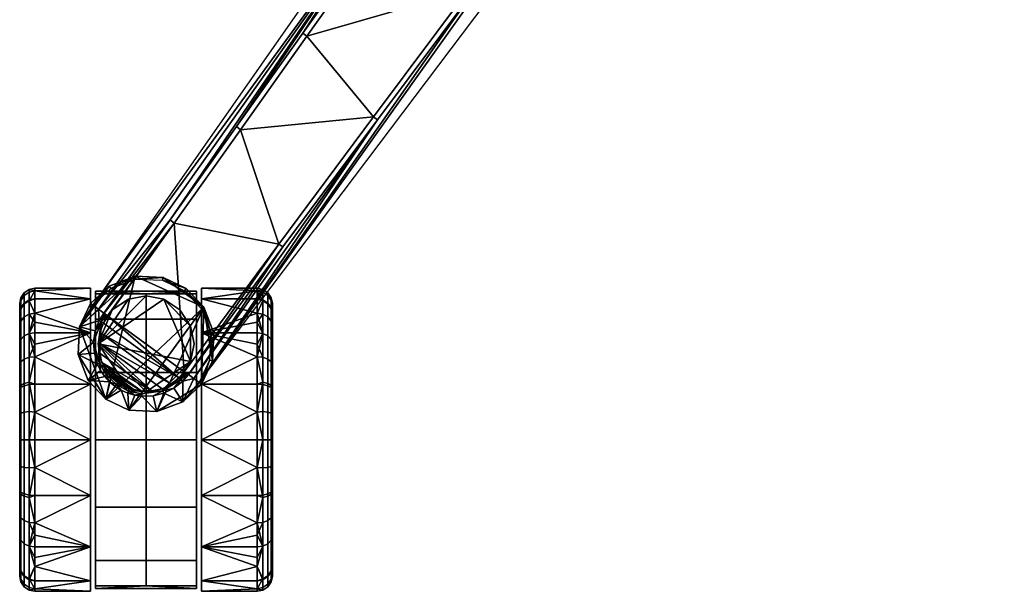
# Model space of a CAD drawing. Header units: millimetres. Extents: x -1982 to -1304, y -944 to -284.
# Tile 1 of 256: x -1862 to -1667, y -944 to -830. Entities that reach past the tile are written whole.
import ezdxf

# ---------------------------------------------------------------- set-up
doc = ezdxf.new("R2010")
doc.units = ezdxf.units.MM
doc.header["$MEASUREMENT"] = 0
doc.layers.add('kolecka', color=7, linetype='Continuous', true_color=0x000000)
doc.layers.add('PODNOZ', color=7, linetype='Continuous', true_color=0x000000)

msp = doc.modelspace()

# ---------------------------------------------------------------- meshes
at = {"layer": 'kolecka'}
mesh = msp.add_polyface(dxfattribs=at)
corners = [(-1847.96, -913.59, 32.01), (-1858.96, -913.59, 32.01), (-1847.96, -924.64, 34.11), (-1847.96, -934.81, 40.79), (-1847.96, -941.49, 50.96), (-1847.96, -943.59, 62.01), (-1847.96, -941.49, 73.05), (-1847.96, -934.81, 83.22), (-1847.96, -924.64, 89.9), (-1847.96, -913.59, 92.01), (-1847.96, -902.55, 89.9), (-1847.96, -892.38, 83.22), (-1847.96, -885.7, 73.05), (-1847.96, -883.59, 62.01), (-1847.96, -885.7, 50.96), (-1847.96, -892.38, 40.79), (-1847.96, -902.55, 34.11), (-1847.96, -913.59, 32.01), (-1858.96, -913.59, 32.01), (-1858.96, -908.13, 32.51), (-1858.96, -902.55, 34.11), (-1858.96, -897.18, 36.9), (-1858.96, -894.68, 38.72), (-1858.96, -892.38, 40.79), (-1858.96, -890.3, 43.1), (-1858.96, -888.48, 45.59), (-1858.96, -885.7, 50.96), (-1858.96, -884.09, 56.55), (-1858.96, -883.59, 62.01), (-1858.96, -884.09, 67.47), (-1858.96, -885.7, 73.05), (-1858.96, -888.48, 78.42), (-1858.96, -890.3, 80.92), (-1858.96, -892.38, 83.22), (-1858.96, -894.68, 85.3), (-1858.96, -897.18, 87.12), (-1858.96, -902.55, 89.9), (-1858.96, -908.13, 91.51), (-1858.96, -913.59, 92.01), (-1858.96, -919.05, 91.51), (-1858.96, -924.64, 89.9), (-1858.96, -930.01, 87.12), (-1858.96, -932.5, 85.3), (-1858.96, -934.81, 83.22), (-1858.96, -936.88, 80.92), (-1858.96, -938.7, 78.42), (-1858.96, -941.49, 73.05), (-1858.96, -943.09, 67.47), (-1858.96, -943.59, 62.01), (-1858.96, -943.09, 56.55), (-1858.96, -941.49, 50.96), (-1858.96, -938.7, 45.59), (-1858.96, -936.88, 43.1), (-1858.96, -934.81, 40.79), (-1858.96, -932.5, 38.72), (-1858.96, -930.01, 36.9), (-1858.96, -924.64, 34.11), (-1858.96, -919.05, 32.51), (-1861.96, -913.59, 35.01), (-1861.96, -923.93, 37.06), (-1861.96, -932.69, 42.91), (-1861.96, -938.7, 52.07), (-1861.96, -940.11, 56.95), (-1861.96, -940.59, 62.01), (-1861.96, -938.54, 72.34), (-1861.96, -932.69, 81.1), (-1861.96, -928.42, 84.57), (-1861.96, -923.53, 87.11), (-1861.96, -918.65, 88.53), (-1861.96, -913.59, 89.01), (-1861.96, -903.26, 86.95), (-1861.96, -894.5, 81.1), (-1861.96, -891.03, 76.83), (-1861.96, -888.49, 71.95), (-1861.96, -887.07, 67.07), (-1861.96, -886.59, 62.01), (-1861.96, -888.65, 51.67), (-1861.96, -894.5, 42.91), (-1861.96, -898.77, 39.44), (-1861.96, -903.65, 36.9), (-1861.96, -908.53, 35.48), (-1858.96, -913.59, 32.01), (-1860.07, -913.59, 32.22), (-1861.09, -913.59, 32.89), (-1861.75, -913.59, 33.9), (-1861.96, -913.59, 35.01), (-1860.07, -924.99, 34.48), (-1861.09, -924.74, 35.1), (-1861.75, -924.35, 36.04), (-1861.96, -923.93, 37.06), (-1860.07, -934.66, 40.94), (-1861.09, -934.19, 41.41), (-1861.75, -933.47, 42.13), (-1861.96, -932.69, 42.91), (-1860.07, -941.29, 51.04), (-1861.09, -940.67, 51.29), (-1861.75, -939.73, 51.66), (-1861.96, -938.7, 52.07), (-1860.07, -942.85, 56.43), (-1861.09, -942.2, 56.55), (-1861.75, -941.2, 56.74), (-1861.96, -940.11, 56.95), (-1860.07, -943.38, 62.01), (-1861.09, -942.72, 62.01), (-1861.75, -941.7, 62.01), (-1861.96, -940.59, 62.01), (-1860.07, -941.12, 73.41), (-1861.09, -940.5, 73.15), (-1861.75, -939.56, 72.76), (-1861.96, -938.54, 72.34), (-1860.07, -934.66, 83.07), (-1861.09, -934.19, 82.6), (-1861.75, -933.47, 81.88), (-1861.96, -932.69, 81.1), (-1860.07, -929.95, 86.9), (-1861.09, -929.58, 86.35), (-1861.75, -929.02, 85.5), (-1861.96, -928.42, 84.57), (-1860.07, -924.56, 89.7), (-1861.09, -924.31, 89.08), (-1861.75, -923.94, 88.14), (-1861.96, -923.53, 87.11), (-1860.07, -919.17, 91.27), (-1861.09, -919.05, 90.61), (-1861.75, -918.86, 89.61), (-1861.96, -918.65, 88.53), (-1860.07, -913.59, 91.8), (-1861.09, -913.59, 91.13), (-1861.75, -913.59, 90.11), (-1861.96, -913.59, 89.01), (-1860.07, -902.19, 89.53), (-1861.09, -902.45, 88.91), (-1861.75, -902.84, 87.97), (-1861.96, -903.26, 86.95), (-1860.07, -892.53, 83.07), (-1861.09, -893, 82.6), (-1861.75, -893.72, 81.88), (-1861.96, -894.5, 81.1), (-1860.07, -888.7, 78.36), (-1861.09, -889.25, 77.99), (-1861.75, -890.1, 77.44), (-1861.96, -891.03, 76.83), (-1860.07, -885.9, 72.97), (-1861.09, -886.52, 72.73), (-1861.75, -887.46, 72.35), (-1861.96, -888.49, 71.95), (-1860.07, -884.33, 67.59), (-1861.09, -884.99, 67.46), (-1861.75, -885.99, 67.27), (-1861.96, -887.07, 67.07), (-1860.07, -883.8, 62.01), (-1861.09, -884.47, 62.01), (-1861.75, -885.49, 62.01), (-1861.96, -886.59, 62.01), (-1860.07, -886.07, 50.61), (-1861.09, -886.69, 50.86), (-1861.75, -887.63, 51.25), (-1861.96, -888.65, 51.67), (-1860.07, -892.53, 40.94), (-1861.09, -893, 41.41), (-1861.75, -893.72, 42.13), (-1861.96, -894.5, 42.91), (-1860.07, -897.24, 37.11), (-1861.09, -897.61, 37.67), (-1861.75, -898.16, 38.52), (-1861.96, -898.77, 39.44), (-1860.07, -902.63, 34.31), (-1861.09, -902.87, 34.93), (-1861.75, -903.25, 35.88), (-1861.96, -903.65, 36.9), (-1860.07, -908.01, 32.74), (-1861.09, -908.14, 33.4), (-1861.75, -908.33, 34.4), (-1861.96, -908.53, 35.48), (-1858.96, -913.59, 32.01), (-1860.07, -913.59, 32.22), (-1861.09, -913.59, 32.89), (-1861.75, -913.59, 33.9), (-1861.96, -913.59, 35.01), (-1858.96, -919.05, 32.51), (-1858.96, -924.64, 34.11), (-1858.96, -930.01, 36.9), (-1858.96, -932.5, 38.72), (-1858.96, -934.81, 40.79), (-1858.96, -936.88, 43.1), (-1858.96, -938.7, 45.59), (-1858.96, -941.49, 50.96), (-1858.96, -943.09, 56.55), (-1858.96, -943.59, 62.01), (-1858.96, -943.09, 67.47), (-1858.96, -941.49, 73.05), (-1858.96, -938.7, 78.42), (-1858.96, -936.88, 80.92), (-1858.96, -934.81, 83.22), (-1858.96, -932.5, 85.3), (-1858.96, -930.01, 87.12), (-1858.96, -924.64, 89.9), (-1858.96, -919.05, 91.51), (-1858.96, -913.59, 92.01), (-1858.96, -908.13, 91.51), (-1858.96, -902.55, 89.9), (-1858.96, -897.18, 87.12), (-1858.96, -894.68, 85.3), (-1858.96, -892.38, 83.22), (-1858.96, -890.3, 80.92), (-1858.96, -888.48, 78.42), (-1858.96, -885.7, 73.05), (-1858.96, -884.09, 67.47), (-1858.96, -883.59, 62.01), (-1858.96, -884.09, 56.55), (-1858.96, -885.7, 50.96), (-1858.96, -888.48, 45.59), (-1858.96, -890.3, 43.1), (-1858.96, -892.38, 40.79), (-1858.96, -894.68, 38.72), (-1858.96, -897.18, 36.9), (-1858.96, -902.55, 34.11), (-1858.96, -908.13, 32.51)]
mesh.append_faces([[corners[k] for k in face] for face in [(57, 1, 0, 0), (0, 2, 56, 57), (55, 3, 54, 54), (55, 56, 2, 2), (3, 55, 2, 2), (53, 54, 3, 3), (4, 51, 3, 3), (5, 6, 47, 48), (7, 8, 41, 42), (6, 7, 45, 46), (4, 5, 49, 50), (8, 9, 38, 39), (3, 52, 53, 53), (3, 51, 52, 52), (48, 49, 5, 5), (50, 51, 4, 4), (7, 43, 44, 44), (44, 45, 7, 7), (8, 39, 40, 40), (40, 41, 8, 8), (42, 43, 7, 7), (46, 47, 6, 6), (37, 38, 9, 9), (10, 37, 9, 9), (10, 11, 35, 36), (10, 36, 37, 37), (11, 34, 35, 35), (34, 11, 33, 33), (11, 12, 31, 32), (12, 13, 29, 30), (14, 15, 25, 26), (13, 14, 27, 28), (15, 16, 21, 22), (16, 17, 19, 20), (33, 11, 32, 32), (12, 30, 31, 31), (13, 28, 29, 29), (14, 26, 27, 27), (15, 24, 25, 25), (15, 22, 23, 23), (23, 24, 15, 15), (16, 20, 21, 21), (17, 18, 19, 19), (78, 76, 77, 77), (80, 78, 79, 79), (74, 76, 78, 78), (74, 78, 62, 62), (73, 74, 72, 72), (76, 74, 75, 75), (71, 72, 70, 70), (74, 62, 72, 72), (72, 68, 70, 70), (80, 62, 78, 78), (60, 58, 59, 59), (62, 58, 60, 60), (72, 62, 68, 68), (61, 62, 60, 60), (63, 64, 62, 62), (67, 68, 66, 66), (68, 69, 70, 70), (65, 66, 64, 64), (62, 66, 68, 68), (62, 64, 66, 66), (62, 80, 58, 58), (87, 83, 82, 86), (88, 84, 83, 87), (91, 87, 86, 90), (92, 88, 87, 91), (95, 91, 90, 94), (96, 92, 91, 95), (99, 95, 94, 98), (100, 96, 95, 99), (103, 99, 98, 102), (104, 100, 99, 103), (107, 103, 102, 106), (108, 104, 103, 107), (111, 107, 106, 110), (112, 108, 107, 111), (115, 111, 110, 114), (116, 112, 111, 115), (119, 115, 114, 118), (120, 116, 115, 119), (123, 119, 118, 122), (124, 120, 119, 123), (127, 123, 122, 126), (128, 124, 123, 127), (131, 127, 126, 130), (132, 128, 127, 131), (135, 131, 130, 134), (136, 132, 131, 135), (139, 135, 134, 138), (140, 136, 135, 139), (143, 139, 138, 142), (144, 140, 139, 143), (147, 143, 142, 146), (148, 144, 143, 147), (151, 147, 146, 150), (152, 148, 147, 151), (155, 151, 150, 154), (156, 152, 151, 155), (159, 155, 154, 158), (160, 156, 155, 159), (163, 159, 158, 162), (164, 160, 159, 163), (167, 163, 162, 166), (168, 164, 163, 167), (171, 167, 166, 170), (172, 168, 167, 171), (176, 171, 170, 175), (177, 172, 171, 176), (82, 81, 179, 179), (86, 179, 180, 180), (90, 181, 182, 182), (90, 183, 184, 184), (90, 182, 183, 183), (86, 180, 181, 181), (86, 82, 179, 179), (90, 86, 181, 181), (94, 185, 186, 186), (98, 94, 186, 187), (94, 90, 184, 185), (187, 188, 102, 98), (102, 188, 189, 189), (106, 190, 191, 191), (192, 110, 191, 191), (110, 106, 191, 191), (106, 189, 190, 190), (102, 189, 106, 106), (192, 193, 110, 110), (193, 194, 110, 110), (195, 114, 194, 194), (196, 197, 122, 118), (195, 196, 118, 114), (197, 198, 126, 122), (88, 89, 85, 84), (92, 93, 89, 88), (100, 101, 97, 96), (108, 109, 105, 104), (104, 105, 101, 100), (96, 97, 93, 92), (109, 108, 112, 113), (194, 114, 110, 110), (116, 117, 113, 112), (117, 116, 120, 121), (125, 124, 128, 129), (124, 125, 121, 120), (126, 198, 199, 199), (130, 199, 200, 200), (130, 200, 201, 201), (134, 202, 203, 203), (138, 204, 205, 205), (134, 203, 204, 204), (134, 201, 202, 202), (134, 130, 201, 201), (138, 134, 204, 204), (206, 207, 146, 142), (150, 146, 207, 208), (142, 138, 205, 206), (150, 208, 209, 209), (154, 209, 210, 210), (158, 211, 212, 212), (158, 213, 214, 214), (158, 212, 213, 213), (154, 210, 211, 211), (154, 150, 209, 209), (158, 154, 211, 211), (215, 162, 214, 214), (216, 217, 170, 166), (215, 216, 166, 162), (158, 214, 162, 162), (217, 174, 175, 170), (136, 137, 133, 132), (140, 141, 137, 136), (148, 149, 145, 144), (153, 152, 156, 157), (152, 153, 149, 148), (144, 145, 141, 140), (132, 133, 129, 128), (157, 156, 160, 161), (164, 165, 161, 160), (168, 169, 165, 164), (177, 178, 173, 172), (172, 173, 169, 168), (199, 130, 126, 126)]])
mesh = msp.add_polyface(dxfattribs=at)
corners = [(-1846.96, -884.68, 54.01), (-1846.96, -942.51, 54.01), (-1846.96, -943.05, 67.68), (-1846.96, -937.47, 80.17), (-1846.96, -926.92, 88.89), (-1846.96, -913.59, 92.01), (-1846.96, -900.27, 88.89), (-1846.96, -889.72, 80.17), (-1846.96, -884.13, 67.68), (-1826.96, -884.68, 54.01), (-1826.96, -942.51, 54.01), (-1826.96, -943.05, 67.68), (-1826.96, -937.47, 80.17), (-1826.96, -926.92, 88.89), (-1826.96, -913.59, 92.01), (-1826.96, -900.27, 88.89), (-1826.96, -889.72, 80.17), (-1826.96, -884.13, 67.68), (-1826.96, -942.51, 54.01), (-1846.96, -942.51, 54.01), (-1846.96, -943.05, 67.68), (-1826.96, -913.59, 92.01), (-1846.96, -913.59, 92.01), (-1826.96, -900.27, 88.89), (-1826.96, -884.68, 54.01), (-1846.96, -884.68, 54.01), (-1836.96, -942.51, 54.01), (-1836.96, -884.68, 54.01), (-1826.96, -943.05, 67.68), (-1826.96, -937.47, 80.17), (-1826.96, -926.92, 88.89), (-1826.96, -889.72, 80.17), (-1826.96, -884.13, 67.68), (-1846.96, -884.13, 67.68), (-1846.96, -889.72, 80.17), (-1846.96, -900.27, 88.89), (-1846.96, -926.92, 88.89), (-1846.96, -937.47, 80.17), (-1826.96, -884.68, 54.01), (-1846.96, -884.68, 54.01), (-1826.96, -942.51, 54.01), (-1846.96, -942.51, 54.01), (-1836.96, -942.51, 54.01), (-1836.96, -884.68, 54.01)]
mesh.append_faces([[corners[k] for k in face] for face in [(8, 2, 3, 3), (2, 8, 1, 1), (4, 7, 3, 3), (4, 6, 7, 7), (8, 0, 1, 1), (8, 3, 7, 7), (4, 5, 6, 6), (17, 12, 11, 11), (11, 10, 17, 17), (13, 12, 16, 16), (13, 16, 15, 15), (17, 10, 9, 9), (17, 16, 12, 12), (13, 15, 14, 14), (26, 18, 28, 28), (29, 30, 36, 37), (22, 36, 30, 21), (28, 29, 37, 20), (20, 19, 26, 26), (28, 20, 26, 26), (23, 31, 34, 35), (27, 32, 24, 24), (32, 33, 34, 31), (32, 27, 33, 33), (35, 22, 21, 23), (27, 25, 33, 33), (43, 38, 40, 42), (39, 43, 42, 41)]])
mesh = msp.add_polyface(dxfattribs=at)
corners = [(-1825.96, -913.59, 32.01), (-1814.96, -913.59, 32.01), (-1825.96, -924.64, 34.11), (-1825.96, -934.81, 40.79), (-1825.96, -941.49, 50.96), (-1825.96, -943.59, 62.01), (-1825.96, -941.49, 73.05), (-1825.96, -934.81, 83.22), (-1825.96, -924.64, 89.9), (-1825.96, -913.59, 92.01), (-1825.96, -902.55, 89.9), (-1825.96, -892.38, 83.22), (-1825.96, -885.7, 73.05), (-1825.96, -883.59, 62.01), (-1825.96, -885.7, 50.96), (-1825.96, -892.38, 40.79), (-1825.96, -902.55, 34.11), (-1825.96, -913.59, 32.01), (-1814.96, -913.59, 32.01), (-1814.96, -908.13, 32.51), (-1814.96, -902.55, 34.11), (-1814.96, -897.18, 36.9), (-1814.96, -894.68, 38.72), (-1814.96, -892.38, 40.79), (-1814.96, -890.3, 43.1), (-1814.96, -888.48, 45.59), (-1814.96, -885.7, 50.96), (-1814.96, -884.09, 56.55), (-1814.96, -883.59, 62.01), (-1814.96, -884.09, 67.47), (-1814.96, -885.7, 73.05), (-1814.96, -888.48, 78.42), (-1814.96, -890.3, 80.92), (-1814.96, -892.38, 83.22), (-1814.96, -894.68, 85.3), (-1814.96, -897.18, 87.12), (-1814.96, -902.55, 89.9), (-1814.96, -908.13, 91.51), (-1814.96, -913.59, 92.01), (-1814.96, -919.05, 91.51), (-1814.96, -924.64, 89.9), (-1814.96, -930.01, 87.12), (-1814.96, -932.5, 85.3), (-1814.96, -934.81, 83.22), (-1814.96, -936.88, 80.92), (-1814.96, -938.7, 78.42), (-1814.96, -941.49, 73.05), (-1814.96, -943.09, 67.47), (-1814.96, -943.59, 62.01), (-1814.96, -943.09, 56.55), (-1814.96, -941.49, 50.96), (-1814.96, -938.7, 45.59), (-1814.96, -936.88, 43.1), (-1814.96, -934.81, 40.79), (-1814.96, -932.5, 38.72), (-1814.96, -930.01, 36.9), (-1814.96, -924.64, 34.11), (-1814.96, -919.05, 32.51), (-1811.96, -913.59, 35.01), (-1811.96, -923.93, 37.06), (-1811.96, -932.69, 42.91), (-1811.96, -938.7, 52.07), (-1811.96, -940.11, 56.95), (-1811.96, -940.59, 62.01), (-1811.96, -938.54, 72.34), (-1811.96, -932.69, 81.1), (-1811.96, -928.42, 84.57), (-1811.96, -923.53, 87.11), (-1811.96, -918.65, 88.53), (-1811.96, -913.59, 89.01), (-1811.96, -903.26, 86.95), (-1811.96, -894.5, 81.1), (-1811.96, -891.03, 76.83), (-1811.96, -888.49, 71.95), (-1811.96, -887.07, 67.07), (-1811.96, -886.59, 62.01), (-1811.96, -888.65, 51.67), (-1811.96, -894.5, 42.91), (-1811.96, -898.77, 39.44), (-1811.96, -903.65, 36.9), (-1811.96, -908.53, 35.48), (-1814.96, -913.59, 32.01), (-1813.86, -913.59, 32.22), (-1812.84, -913.59, 32.89), (-1812.18, -913.59, 33.9), (-1811.96, -913.59, 35.01), (-1813.86, -924.99, 34.48), (-1812.84, -924.74, 35.1), (-1812.18, -924.35, 36.04), (-1811.96, -923.93, 37.06), (-1813.86, -934.66, 40.94), (-1812.84, -934.19, 41.41), (-1812.18, -933.47, 42.13), (-1811.96, -932.69, 42.91), (-1813.86, -941.29, 51.04), (-1812.84, -940.67, 51.29), (-1812.18, -939.73, 51.66), (-1811.96, -938.7, 52.07), (-1813.86, -942.85, 56.43), (-1812.84, -942.2, 56.55), (-1812.18, -941.2, 56.74), (-1811.96, -940.11, 56.95), (-1813.86, -943.38, 62.01), (-1812.84, -942.72, 62.01), (-1812.18, -941.7, 62.01), (-1811.96, -940.59, 62.01), (-1813.86, -941.12, 73.41), (-1812.84, -940.5, 73.15), (-1812.18, -939.56, 72.76), (-1811.96, -938.54, 72.34), (-1813.86, -934.66, 83.07), (-1812.84, -934.19, 82.6), (-1812.18, -933.47, 81.88), (-1811.96, -932.69, 81.1), (-1813.86, -929.95, 86.9), (-1812.84, -929.58, 86.35), (-1812.18, -929.02, 85.5), (-1811.96, -928.42, 84.57), (-1813.86, -924.56, 89.7), (-1812.84, -924.31, 89.08), (-1812.18, -923.94, 88.14), (-1811.96, -923.53, 87.11), (-1813.86, -919.17, 91.27), (-1812.84, -919.05, 90.61), (-1812.18, -918.86, 89.61), (-1811.96, -918.65, 88.53), (-1813.86, -913.59, 91.8), (-1812.84, -913.59, 91.13), (-1812.18, -913.59, 90.11), (-1811.96, -913.59, 89.01), (-1813.86, -902.19, 89.53), (-1812.84, -902.45, 88.91), (-1812.18, -902.84, 87.97), (-1811.96, -903.26, 86.95), (-1813.86, -892.53, 83.07), (-1812.84, -893, 82.6), (-1812.18, -893.72, 81.88), (-1811.96, -894.5, 81.1), (-1813.86, -888.7, 78.36), (-1812.84, -889.25, 77.99), (-1812.18, -890.1, 77.44), (-1811.96, -891.03, 76.83), (-1813.86, -885.9, 72.97), (-1812.84, -886.52, 72.73), (-1812.18, -887.46, 72.35), (-1811.96, -888.49, 71.95), (-1813.86, -884.33, 67.59), (-1812.84, -884.99, 67.46), (-1812.18, -885.99, 67.27), (-1811.96, -887.07, 67.07), (-1813.86, -883.8, 62.01), (-1812.84, -884.47, 62.01), (-1812.18, -885.49, 62.01), (-1811.96, -886.59, 62.01), (-1813.86, -886.07, 50.61), (-1812.84, -886.69, 50.86), (-1812.18, -887.63, 51.25), (-1811.96, -888.65, 51.67), (-1813.86, -892.53, 40.94), (-1812.84, -893, 41.41), (-1812.18, -893.72, 42.13), (-1811.96, -894.5, 42.91), (-1813.86, -897.24, 37.11), (-1812.84, -897.61, 37.67), (-1812.18, -898.16, 38.52), (-1811.96, -898.77, 39.44), (-1813.86, -902.63, 34.31), (-1812.84, -902.87, 34.93), (-1812.18, -903.25, 35.88), (-1811.96, -903.65, 36.9), (-1813.86, -908.01, 32.74), (-1812.84, -908.14, 33.4), (-1812.18, -908.33, 34.4), (-1811.96, -908.53, 35.48), (-1814.96, -913.59, 32.01), (-1813.86, -913.59, 32.22), (-1812.84, -913.59, 32.89), (-1812.18, -913.59, 33.9), (-1811.96, -913.59, 35.01), (-1814.96, -919.05, 32.51), (-1814.96, -924.64, 34.11), (-1814.96, -930.01, 36.9), (-1814.96, -932.5, 38.72), (-1814.96, -934.81, 40.79), (-1814.96, -936.88, 43.1), (-1814.96, -938.7, 45.59), (-1814.96, -941.49, 50.96), (-1814.96, -943.09, 56.55), (-1814.96, -943.59, 62.01), (-1814.96, -943.09, 67.47), (-1814.96, -941.49, 73.05), (-1814.96, -938.7, 78.42), (-1814.96, -936.88, 80.92), (-1814.96, -934.81, 83.22), (-1814.96, -932.5, 85.3), (-1814.96, -930.01, 87.12), (-1814.96, -924.64, 89.9), (-1814.96, -919.05, 91.51), (-1814.96, -913.59, 92.01), (-1814.96, -908.13, 91.51), (-1814.96, -902.55, 89.9), (-1814.96, -897.18, 87.12), (-1814.96, -894.68, 85.3), (-1814.96, -892.38, 83.22), (-1814.96, -890.3, 80.92), (-1814.96, -888.48, 78.42), (-1814.96, -885.7, 73.05), (-1814.96, -884.09, 67.47), (-1814.96, -883.59, 62.01), (-1814.96, -884.09, 56.55), (-1814.96, -885.7, 50.96), (-1814.96, -888.48, 45.59), (-1814.96, -890.3, 43.1), (-1814.96, -892.38, 40.79), (-1814.96, -894.68, 38.72), (-1814.96, -897.18, 36.9), (-1814.96, -902.55, 34.11), (-1814.96, -908.13, 32.51)]
mesh.append_faces([[corners[k] for k in face] for face in [(57, 0, 1, 1), (2, 0, 57, 57), (2, 57, 56, 56), (55, 54, 3, 3), (55, 2, 56, 56), (3, 2, 55, 55), (53, 3, 54, 54), (4, 3, 51, 51), (5, 48, 47, 6), (7, 42, 41, 8), (6, 46, 45, 7), (4, 50, 49, 5), (8, 40, 39, 9), (3, 53, 52, 52), (3, 52, 51, 51), (48, 5, 49, 49), (50, 4, 51, 51), (7, 44, 43, 43), (44, 7, 45, 45), (40, 8, 41, 41), (42, 7, 43, 43), (46, 6, 47, 47), (39, 38, 9, 9), (37, 9, 38, 38), (10, 9, 37, 37), (10, 36, 35, 11), (10, 37, 36, 36), (11, 35, 34, 34), (34, 33, 11, 11), (11, 32, 31, 12), (12, 30, 29, 13), (14, 26, 25, 15), (13, 28, 27, 14), (15, 22, 21, 16), (16, 20, 19, 17), (33, 32, 11, 11), (12, 31, 30, 30), (13, 29, 28, 28), (14, 27, 26, 26), (15, 25, 24, 24), (15, 23, 22, 22), (23, 15, 24, 24), (16, 21, 20, 20), (17, 19, 18, 18), (78, 77, 76, 76), (80, 79, 78, 78), (74, 78, 76, 76), (74, 62, 78, 78), (73, 72, 74, 74), (76, 75, 74, 74), (71, 70, 72, 72), (74, 72, 62, 62), (72, 70, 68, 68), (80, 78, 62, 62), (60, 59, 58, 58), (62, 60, 58, 58), (72, 68, 62, 62), (61, 60, 62, 62), (63, 62, 64, 64), (67, 66, 68, 68), (68, 70, 69, 69), (65, 64, 66, 66), (62, 68, 66, 66), (62, 66, 64, 64), (62, 58, 80, 80), (87, 86, 82, 83), (88, 87, 83, 84), (91, 90, 86, 87), (92, 91, 87, 88), (95, 94, 90, 91), (96, 95, 91, 92), (99, 98, 94, 95), (100, 99, 95, 96), (103, 102, 98, 99), (104, 103, 99, 100), (107, 106, 102, 103), (108, 107, 103, 104), (111, 110, 106, 107), (112, 111, 107, 108), (115, 114, 110, 111), (116, 115, 111, 112), (119, 118, 114, 115), (120, 119, 115, 116), (123, 122, 118, 119), (124, 123, 119, 120), (127, 126, 122, 123), (128, 127, 123, 124), (131, 130, 126, 127), (132, 131, 127, 128), (135, 134, 130, 131), (136, 135, 131, 132), (139, 138, 134, 135), (140, 139, 135, 136), (143, 142, 138, 139), (144, 143, 139, 140), (147, 146, 142, 143), (148, 147, 143, 144), (151, 150, 146, 147), (152, 151, 147, 148), (155, 154, 150, 151), (156, 155, 151, 152), (159, 158, 154, 155), (160, 159, 155, 156), (163, 162, 158, 159), (164, 163, 159, 160), (167, 166, 162, 163), (168, 167, 163, 164), (171, 170, 166, 167), (172, 171, 167, 168), (176, 175, 170, 171), (177, 176, 171, 172), (82, 179, 81, 81), (86, 180, 179, 179), (90, 182, 181, 181), (90, 184, 183, 183), (90, 183, 182, 182), (86, 181, 180, 180), (86, 179, 82, 82), (90, 181, 86, 86), (94, 186, 185, 185), (98, 187, 186, 94), (94, 185, 184, 90), (187, 98, 102, 188), (102, 189, 188, 188), (106, 191, 190, 190), (192, 191, 110, 110), (110, 191, 106, 106), (106, 190, 189, 189), (102, 106, 189, 189), (192, 110, 193, 193), (193, 110, 194, 194), (195, 194, 114, 114), (196, 118, 122, 197), (195, 114, 118, 196), (197, 122, 126, 198), (88, 84, 85, 89), (92, 88, 89, 93), (100, 96, 97, 101), (108, 104, 105, 109), (104, 100, 101, 105), (96, 92, 93, 97), (109, 113, 112, 108), (194, 110, 114, 114), (116, 112, 113, 117), (117, 121, 120, 116), (125, 129, 128, 124), (124, 120, 121, 125), (126, 199, 198, 198), (130, 200, 199, 199), (130, 201, 200, 200), (134, 203, 202, 202), (138, 205, 204, 204), (134, 204, 203, 203), (134, 202, 201, 201), (134, 201, 130, 130), (138, 204, 134, 134), (206, 142, 146, 207), (150, 208, 207, 146), (142, 206, 205, 138), (150, 209, 208, 208), (154, 210, 209, 209), (158, 212, 211, 211), (158, 214, 213, 213), (158, 213, 212, 212), (154, 211, 210, 210), (154, 209, 150, 150), (158, 211, 154, 154), (215, 214, 162, 162), (216, 166, 170, 217), (215, 162, 166, 216), (158, 162, 214, 214), (217, 170, 175, 174), (136, 132, 133, 137), (140, 136, 137, 141), (148, 144, 145, 149), (153, 157, 156, 152), (152, 148, 149, 153), (144, 140, 141, 145), (132, 128, 129, 133), (157, 161, 160, 156), (164, 160, 161, 165), (168, 164, 165, 169), (177, 172, 173, 178), (172, 168, 169, 173), (199, 126, 130, 130)]])
mesh = msp.add_polyface(dxfattribs=at)
corners = [(-1836.96, -904.09, 97.01), (-1833.47, -903.43, 97.01), (-1830.25, -901.31, 97.01), (-1828.13, -898.09, 97.01), (-1827.46, -894.59, 97.01), (-1828.13, -891.1, 97.01), (-1830.25, -887.88, 97.01), (-1833.47, -885.76, 97.01), (-1836.96, -885.09, 97.01), (-1840.46, -885.76, 97.01), (-1843.68, -887.88, 97.01), (-1845.8, -891.1, 97.01), (-1846.46, -894.59, 97.01), (-1845.8, -898.09, 97.01), (-1843.68, -901.31, 97.01), (-1840.46, -903.43, 97.01), (-1836.96, -904.09, 62.01), (-1836.96, -904.09, 97.01), (-1833.47, -903.43, 62.01), (-1833.47, -903.43, 97.01), (-1830.25, -901.31, 62.01), (-1830.25, -901.31, 97.01), (-1828.13, -898.09, 62.01), (-1828.13, -898.09, 97.01), (-1827.46, -894.59, 62.01), (-1827.46, -894.59, 97.01), (-1828.13, -891.1, 62.01), (-1828.13, -891.1, 97.01), (-1830.25, -887.88, 62.01), (-1830.25, -887.88, 97.01), (-1833.47, -885.76, 62.01), (-1833.47, -885.76, 97.01), (-1836.96, -885.09, 62.01), (-1836.96, -885.09, 97.01), (-1840.46, -885.76, 62.01), (-1840.46, -885.76, 97.01), (-1843.68, -887.88, 62.01), (-1843.68, -887.88, 97.01), (-1845.8, -891.1, 62.01), (-1845.8, -891.1, 97.01), (-1846.46, -894.59, 62.01), (-1846.46, -894.59, 97.01), (-1845.8, -898.09, 62.01), (-1845.8, -898.09, 97.01), (-1843.68, -901.31, 62.01), (-1843.68, -901.31, 97.01), (-1840.46, -903.43, 62.01), (-1840.46, -903.43, 97.01), (-1836.96, -904.09, 62.01), (-1836.96, -904.09, 97.01)]
mesh.append_faces([[corners[k] for k in face] for face in [(12, 9, 10, 10), (10, 11, 12, 12), (8, 9, 12, 12), (7, 8, 12, 12), (7, 5, 6, 6), (5, 7, 3, 3), (3, 7, 12, 12), (15, 13, 14, 14), (15, 0, 12, 12), (12, 0, 3, 3), (4, 5, 3, 3), (3, 1, 2, 2), (3, 0, 1, 1), (12, 13, 15, 15), (18, 19, 17, 16), (22, 23, 21, 20), (20, 21, 19, 18), (26, 27, 25, 24), (30, 31, 29, 28), (28, 29, 27, 26), (24, 25, 23, 22), (32, 33, 31, 30), (36, 37, 35, 34), (40, 41, 39, 38), (38, 39, 37, 36), (44, 45, 43, 42), (48, 49, 47, 46), (46, 47, 45, 44), (42, 43, 41, 40), (34, 35, 33, 32)]])
at = {"layer": 'PODNOZ'}
mesh = msp.add_polyface(dxfattribs=at)
corners = [(-1654.08, -667.39, 135.95), (-1649.08, -663.54, 133.81), (-1649.23, -663.34, 135.98), (-1653.88, -667.54, 133.78), (-1667.87, -685.69, 135.78), (-1695.41, -722.31, 135.17), (-1650.98, -669.73, 101.96), (-1681.64, -704, 135.52), (-1643, -665.75, 101.96), (-1643, -662.11, 133.82), (-1647.45, -666.8, 101.96), (-1709.17, -740.63, 134.72), (-1731.37, -770.21, 133.77), (-1753.52, -799.81, 132.51), (-1826.45, -902.23, 101.96), (-1654.51, -656.38, 136.89), (-1659.75, -653.68, 136.89), (-1668.66, -685.1, 136.66), (-1649.68, -662.46, 136.87), (-1648.86, -658.04, 136.89), (-1654.87, -666.8, 136.84), (-1682.44, -703.41, 136.41), (-1692.35, -673.52, 136.62), (-1708.12, -696.01, 136.28), (-1709.98, -740.05, 135.6), (-1723.91, -718.5, 135.8), (-1739.7, -740.96, 135.17), (-1732.17, -769.64, 134.65), (-1752.77, -759.53, 134.53), (-1765.85, -778.09, 133.78), (-1696.22, -721.73, 136.05), (-1778.94, -796.63, 132.9), (-1773.16, -824.45, 132.05), (-1754.34, -799.25, 133.39), (-1678.99, -649.34, 118.98), (-1708.92, -695.43, 135.39), (-1693.15, -672.95, 135.74), (-1724.71, -717.91, 134.91), (-1753.57, -758.94, 133.65), (-1740.5, -740.38, 134.28), (-1787.78, -804.95, 118.98), (-1766.64, -777.49, 132.9), (-1779.73, -796.03, 132.02), (-1680.58, -648.22, 101.96), (-1847.48, -886.95, 101.96), (-1692.35, -673.52, 136.62), (-1693.15, -672.95, 135.74), (-1708.92, -695.43, 135.39), (-1708.12, -696.01, 136.28), (-1724.71, -717.91, 134.91), (-1723.91, -718.5, 135.8), (-1740.5, -740.38, 134.28), (-1739.7, -740.96, 135.17), (-1753.57, -758.94, 133.65), (-1752.77, -759.53, 134.53), (-1766.64, -777.49, 132.9), (-1765.85, -778.09, 133.78), (-1779.73, -796.03, 132.02), (-1778.94, -796.63, 132.9), (-1792.82, -814.56, 131), (-1792.04, -815.17, 131.89), (-1649.23, -663.34, 135.98), (-1649.29, -663.22, 136.1), (-1654.18, -667.31, 136.07), (-1654.08, -667.39, 135.95), (-1667.87, -685.69, 135.78), (-1654.77, -666.88, 136.72), (-1649.62, -662.58, 136.75), (-1668.66, -685.1, 136.66), (-1682.44, -703.41, 136.41), (-1681.64, -704, 135.52), (-1696.22, -721.73, 136.05), (-1695.41, -722.31, 135.17), (-1709.17, -740.63, 134.72), (-1709.98, -740.05, 135.6), (-1732.17, -769.64, 134.65), (-1731.37, -770.21, 133.77), (-1754.34, -799.25, 133.39), (-1753.52, -799.81, 132.51), (-1649.68, -662.46, 136.87), (-1654.87, -666.8, 136.84)]
mesh.append_faces([[corners[k] for k in face] for face in [(0, 1, 2, 2), (3, 0, 4, 4), (5, 6, 7, 7), (0, 3, 1, 1), (4, 7, 6, 6), (8, 9, 1, 10), (4, 6, 3, 3), (6, 5, 11, 11), (10, 1, 3, 6), (6, 12, 13, 13), (14, 6, 13, 13), (6, 11, 12, 12), (15, 16, 17, 17), (18, 19, 20, 20), (15, 17, 20, 20), (21, 22, 23, 23), (24, 25, 26, 26), (27, 28, 29, 29), (28, 27, 26, 26), (25, 30, 23, 23), (24, 26, 27, 27), (22, 21, 17, 17), (21, 23, 30, 30), (31, 32, 33, 33), (29, 31, 33, 33), (29, 33, 27, 27), (30, 25, 24, 24), (22, 17, 16, 16), (34, 35, 36, 36), (35, 34, 37, 37), (38, 39, 40, 40), (39, 37, 34, 34), (41, 38, 40, 40), (40, 42, 41, 41), (40, 34, 43, 43), (34, 40, 39, 39), (43, 44, 40, 40), (45, 46, 47, 48), (48, 47, 49, 50), (50, 49, 51, 52), (52, 51, 53, 54), (54, 53, 55, 56), (56, 55, 57, 58), (58, 57, 59, 60), (61, 62, 63, 64), (65, 64, 63, 63), (65, 63, 66, 66), (63, 62, 67, 66), (65, 68, 69, 70), (70, 69, 71, 72), (73, 74, 75, 76), (76, 75, 77, 78), (72, 71, 74, 73), (67, 79, 80, 66), (66, 80, 68, 68), (66, 68, 65, 65)]])
mesh = msp.add_polyface(dxfattribs=at)
corners = [(-1826.45, -902.23, 101.96), (-1772.35, -825.01, 131.17), (-1791.13, -850.21, 129.54), (-1753.52, -799.81, 132.51), (-1809.88, -875.41, 127.6), (-1827.51, -901.43, 113.63), (-1844.23, -883.14, 97.01), (-1850.1, -891.22, 97.01), (-1847.94, -886.62, 97.01), (-1839.09, -881.19, 97.01), (-1833.59, -881.45, 97.01), (-1825.51, -887.32, 97.01), (-1844.94, -905.57, 97.01), (-1828.99, -883.62, 97.01), (-1773.16, -824.45, 132.05), (-1778.94, -796.63, 132.9), (-1792.04, -815.17, 131.89), (-1805.14, -833.68, 130.72), (-1791.96, -849.66, 130.43), (-1818.26, -852.18, 129.38), (-1831.39, -870.66, 127.87), (-1810.71, -874.87, 128.48), (-1829.41, -900.1, 126.18), (-1787.78, -804.95, 118.98), (-1805.92, -833.07, 129.83), (-1792.82, -814.56, 131), (-1819.04, -851.56, 128.5), (-1832.16, -870.03, 126.99), (-1846.39, -887.72, 113.63), (-1845.3, -888.48, 125.29), (-1847.48, -886.95, 101.96), (-1779.73, -796.03, 132.02), (-1829.32, -884.08, 101.96), (-1825.51, -887.32, 97.01), (-1828.99, -883.62, 97.01), (-1825.99, -887.63, 101.96), (-1824.12, -892.56, 101.96), (-1847.48, -886.95, 101.96), (-1844.23, -883.14, 97.01), (-1847.94, -886.62, 97.01), (-1843.93, -883.62, 101.96), (-1839.09, -881.19, 97.01), (-1850.1, -891.22, 97.01), (-1839, -881.75, 101.96), (-1833.59, -881.45, 97.01), (-1828.99, -883.62, 97.01), (-1833.73, -882, 101.96), (-1829.32, -884.08, 101.96), (-1846.39, -887.72, 113.63), (-1846.23, -889.97, 125.17), (-1845.3, -888.48, 125.29), (-1805.14, -833.68, 130.72), (-1805.92, -833.07, 129.83), (-1819.04, -851.56, 128.5), (-1818.26, -852.18, 129.38), (-1832.16, -870.03, 126.99), (-1831.39, -870.66, 127.87), (-1844.59, -889.09, 126.12), (-1844.53, -889.11, 126.18), (-1844.6, -889.06, 126.1), (-1792.04, -815.17, 131.89), (-1792.82, -814.56, 131), (-1845.2, -888.56, 125.4), (-1845.16, -888.6, 125.46), (-1845.23, -888.54, 125.37), (-1845.11, -888.64, 125.51), (-1845.01, -888.72, 125.63), (-1845.06, -888.68, 125.57), (-1844.97, -888.76, 125.68), (-1845.25, -888.52, 125.35), (-1845.3, -888.48, 125.29), (-1753.52, -799.81, 132.51), (-1754.34, -799.25, 133.39), (-1773.16, -824.45, 132.05), (-1772.35, -825.01, 131.17), (-1791.96, -849.66, 130.43), (-1791.13, -850.21, 129.54), (-1810.71, -874.87, 128.48), (-1809.88, -875.41, 127.6), (-1828.58, -900.63, 125.29), (-1828.58, -900.63, 125.29), (-1829.41, -900.1, 126.18)]
mesh.append_faces([[corners[k] for k in face] for face in [(0, 1, 2, 2), (1, 0, 3, 3), (2, 4, 5, 5), (5, 0, 2, 2), (6, 7, 8, 8), (9, 7, 6, 6), (10, 11, 9, 9), (11, 12, 9, 9), (13, 11, 10, 10), (14, 15, 16, 16), (17, 14, 16, 16), (18, 17, 19, 19), (19, 20, 21, 21), (21, 18, 19, 19), (21, 20, 22, 22), (18, 14, 17, 17), (23, 24, 25, 25), (23, 26, 24, 24), (27, 26, 23, 23), (28, 29, 27, 27), (28, 23, 30, 30), (27, 23, 28, 28), (31, 23, 25, 25), (32, 33, 34, 34), (35, 36, 33, 33), (32, 35, 33, 33), (37, 38, 39, 39), (40, 41, 38, 38), (39, 42, 37, 37), (41, 43, 44, 44), (40, 43, 41, 41), (45, 44, 46, 46), (43, 46, 44, 44), (47, 45, 46, 46), (37, 40, 38, 38), (48, 49, 50, 50), (51, 52, 53, 54), (54, 53, 55, 56), (56, 57, 58, 58), (56, 59, 57, 57), (60, 61, 52, 51), (62, 63, 64, 64), (63, 65, 64, 64), (66, 59, 67, 67), (68, 59, 66, 66), (64, 65, 67, 67), (69, 62, 64, 64), (64, 56, 55, 55), (69, 55, 70, 70), (64, 55, 69, 69), (56, 64, 59, 59), (71, 72, 73, 74), (74, 73, 75, 76), (76, 75, 77, 78), (79, 80, 78, 78), (77, 79, 78, 78), (81, 79, 77, 77)]])
mesh = msp.add_polyface(dxfattribs=at)
corners = [(-1827.51, -901.43, 113.63), (-1809.88, -875.41, 127.6), (-1828.58, -900.63, 125.29), (-1844.94, -905.57, 97.01), (-1850.36, -896.72, 97.01), (-1850.1, -891.22, 97.01), (-1839.09, -881.19, 97.01), (-1825.99, -902.57, 97.01), (-1834.84, -907.99, 97.01), (-1825.51, -887.32, 97.01), (-1823.57, -892.47, 97.01), (-1823.82, -897.97, 97.01), (-1831.39, -870.66, 127.87), (-1844.53, -889.11, 126.18), (-1829.41, -900.1, 126.18), (-1830.45, -901.33, 126.05), (-1844.54, -889.13, 126.18), (-1845.39, -890.48, 126.05), (-1829.42, -900.11, 126.18), (-1846.1, -892.35, 125.89), (-1832.01, -902.59, 125.89), (-1846.4, -894.33, 125.75), (-1824.12, -892.56, 101.96), (-1823.57, -892.47, 97.01), (-1825.51, -887.32, 97.01), (-1823.82, -897.97, 97.01), (-1850.36, -896.72, 97.01), (-1847.34, -894.23, 124.87), (-1850.1, -891.22, 97.01), (-1846.39, -887.72, 113.63), (-1847.48, -886.95, 101.96), (-1824.37, -897.83, 101.96), (-1847.01, -892.04, 125.01), (-1847.19, -896.45, 124.74), (-1846.23, -889.97, 125.17), (-1844.59, -889.09, 126.12), (-1844.54, -889.13, 126.18), (-1844.53, -889.11, 126.18), (-1844.87, -888.84, 125.79), (-1844.6, -889.06, 126.1), (-1844.92, -888.8, 125.74), (-1844.82, -888.88, 125.85), (-1844.68, -889.01, 126.01), (-1844.64, -889.05, 126.07), (-1844.73, -888.97, 125.96), (-1844.78, -888.92, 125.9), (-1844.97, -888.76, 125.68), (-1845.23, -888.54, 125.37), (-1845.06, -888.68, 125.57), (-1845.39, -890.48, 126.05), (-1844.54, -889.13, 126.18), (-1844.59, -889.09, 126.12), (-1844.64, -889.05, 126.07), (-1844.68, -889.01, 126.01), (-1845.81, -890.23, 125.61), (-1844.73, -888.97, 125.96), (-1844.78, -888.92, 125.9), (-1844.82, -888.88, 125.85), (-1844.87, -888.84, 125.79), (-1844.92, -888.8, 125.74), (-1846.1, -892.35, 125.89), (-1846.15, -898.42, 125.08), (-1846.27, -896.33, 125.63), (-1846.4, -894.33, 125.75), (-1844.97, -888.76, 125.68), (-1845.11, -888.64, 125.51), (-1846.23, -889.97, 125.17), (-1845.06, -888.68, 125.57), (-1845.01, -888.72, 125.63), (-1845.16, -888.6, 125.46), (-1845.2, -888.56, 125.4), (-1845.3, -888.48, 125.29), (-1845.25, -888.52, 125.35), (-1847.01, -892.04, 125.01), (-1847.34, -894.23, 124.87), (-1829.41, -900.1, 126.18), (-1810.71, -874.87, 128.48), (-1829.41, -900.1, 126.18)]
mesh.append_faces([[corners[k] for k in face] for face in [(0, 1, 2, 2), (3, 4, 5, 5), (6, 3, 5, 5), (7, 8, 9, 9), (9, 10, 11, 11), (12, 13, 14, 14), (15, 16, 17, 17), (15, 18, 16, 16), (18, 13, 16, 16), (18, 14, 13, 13), (15, 17, 19, 19), (20, 19, 21, 21), (22, 23, 24, 24), (25, 23, 22, 22), (26, 27, 28, 28), (29, 30, 28, 28), (22, 31, 25, 25), (27, 32, 28, 28), (33, 27, 26, 26), (28, 34, 29, 29), (32, 34, 28, 28), (35, 36, 37, 37), (38, 39, 40, 40), (39, 38, 41, 41), (42, 43, 39, 39), (44, 42, 39, 39), (41, 45, 39, 39), (45, 44, 39, 39), (43, 35, 39, 39), (40, 39, 46, 46), (47, 48, 39, 39), (49, 50, 51, 51), (49, 52, 53, 53), (52, 49, 51, 51), (54, 55, 56, 56), (54, 57, 58, 58), (54, 58, 59, 59), (57, 54, 56, 56), (55, 49, 53, 53), (54, 60, 49, 49), (61, 62, 63, 54), (54, 63, 60, 60), (55, 54, 49, 49), (64, 54, 59, 59), (54, 65, 66, 66), (65, 54, 67, 67), (68, 67, 54, 54), (66, 69, 70, 70), (71, 66, 72, 72), (70, 72, 66, 66), (66, 65, 69, 69), (68, 54, 64, 64), (54, 66, 73, 73), (54, 73, 74, 74), (54, 74, 61, 61), (75, 76, 77, 77)]])
mesh = msp.add_polyface(dxfattribs=at)
corners = [(-1834.84, -907.99, 97.01), (-1840.34, -907.73, 97.01), (-1825.51, -887.32, 97.01), (-1825.99, -902.57, 97.01), (-1829.7, -906.05, 97.01), (-1823.82, -897.97, 97.01), (-1844.94, -905.57, 97.01), (-1823.82, -897.97, 97.01), (-1824.37, -897.83, 101.96), (-1825.99, -902.57, 97.01), (-1826.45, -902.23, 101.96), (-1829.7, -906.05, 97.01), (-1834.84, -907.99, 97.01), (-1833.42, -904.35, 124.87), (-1827.51, -901.43, 113.63), (-1829.71, -901.97, 125.17), (-1831.43, -903.36, 125.01), (-1828.58, -900.63, 125.29), (-1833.8, -903.48, 125.75), (-1833.61, -903.92, 125.31), (-1832.01, -902.59, 125.89), (-1829.21, -900.24, 125.96), (-1829.26, -900.21, 126.01), (-1830.45, -901.33, 126.05), (-1829.32, -900.17, 126.07), (-1829.37, -900.14, 126.12), (-1829.42, -900.11, 126.18), (-1829.05, -900.34, 125.79), (-1829.11, -900.3, 125.85), (-1830.08, -901.65, 125.61), (-1829.16, -900.27, 125.9), (-1829, -900.37, 125.74), (-1835.57, -904.9, 124.74), (-1833.42, -904.35, 124.87), (-1831.43, -903.36, 125.01), (-1829.71, -901.97, 125.17), (-1828.79, -900.5, 125.51), (-1828.84, -900.47, 125.57), (-1828.89, -900.43, 125.63), (-1828.95, -900.4, 125.68), (-1828.63, -900.6, 125.35), (-1828.58, -900.63, 125.29), (-1828.68, -900.56, 125.4), (-1828.73, -900.53, 125.46), (-1828.73, -900.53, 125.46), (-1828.68, -900.56, 125.4), (-1829.41, -900.1, 126.18), (-1828.58, -900.63, 125.29), (-1828.58, -900.63, 125.29), (-1828.63, -900.6, 125.35), (-1828.79, -900.5, 125.51), (-1828.89, -900.43, 125.63), (-1828.84, -900.47, 125.57), (-1829.05, -900.34, 125.79), (-1829, -900.37, 125.74), (-1828.95, -900.4, 125.68), (-1829.16, -900.27, 125.9), (-1829.11, -900.3, 125.85), (-1829.42, -900.11, 126.18), (-1829.41, -900.1, 126.18), (-1829.21, -900.24, 125.96), (-1829.32, -900.17, 126.07), (-1829.26, -900.21, 126.01), (-1829.37, -900.14, 126.12)]
mesh.append_faces([[corners[k] for k in face] for face in [(0, 1, 2, 2), (0, 3, 4, 4), (2, 5, 3, 3), (1, 6, 2, 2), (7, 8, 9, 9), (9, 10, 11, 11), (12, 11, 13, 13), (10, 14, 11, 11), (11, 14, 15, 15), (15, 16, 11, 11), (14, 17, 15, 15), (16, 13, 11, 11), (8, 10, 9, 9), (18, 19, 20, 20), (21, 22, 23, 23), (24, 23, 22, 22), (23, 24, 25, 25), (23, 25, 26, 26), (27, 28, 29, 29), (30, 21, 29, 29), (29, 21, 23, 23), (29, 28, 30, 30), (20, 29, 23, 23), (29, 31, 27, 27), (19, 32, 33, 33), (19, 33, 34, 34), (34, 29, 19, 19), (35, 36, 29, 29), (37, 29, 36, 36), (29, 37, 38, 38), (29, 38, 39, 39), (39, 31, 29, 29), (40, 35, 41, 41), (35, 40, 42, 42), (35, 42, 43, 43), (43, 36, 35, 35), (34, 35, 29, 29), (29, 20, 19, 19), (44, 45, 46, 46), (47, 48, 49, 49), (49, 48, 45, 45), (46, 50, 44, 44), (51, 52, 46, 46), (52, 50, 46, 46), (46, 53, 54, 54), (54, 55, 46, 46), (55, 51, 46, 46), (46, 56, 57, 57), (58, 46, 59, 59), (46, 60, 56, 56), (53, 46, 57, 57), (61, 62, 46, 46), (62, 60, 46, 46), (46, 58, 63, 63), (46, 45, 48, 48), (63, 61, 46, 46)]])
mesh = msp.add_polyface(dxfattribs=at)
corners = [(-1850.36, -896.72, 97.01), (-1844.94, -905.57, 97.01), (-1848.42, -901.86, 97.01), (-1846.4, -894.33, 125.75), (-1846.27, -896.33, 125.63), (-1835.75, -903.98, 125.63), (-1845.71, -898.26, 125.52), (-1845.14, -899.42, 125.48), (-1837.75, -904.05, 125.52), (-1844.41, -900.49, 125.44), (-1839.03, -903.86, 125.48), (-1833.8, -903.48, 125.75), (-1841.46, -902.98, 125.42), (-1843.55, -901.46, 125.42), (-1842.56, -902.29, 125.41), (-1840.27, -903.5, 125.44), (-1832.01, -902.59, 125.89), (-1846.1, -892.35, 125.89), (-1830.45, -901.33, 126.05), (-1834.84, -907.99, 97.01), (-1837.78, -904.97, 124.64), (-1840.34, -907.73, 97.01), (-1848.42, -901.86, 97.01), (-1844.94, -905.57, 97.01), (-1844.19, -902.11, 124.54), (-1841.88, -903.78, 124.54), (-1846.58, -898.58, 124.64), (-1850.36, -896.72, 97.01), (-1839.2, -904.76, 124.59), (-1840.57, -904.37, 124.56), (-1843.09, -903.03, 124.53), (-1835.57, -904.9, 124.74), (-1833.42, -904.35, 124.87), (-1845.95, -899.86, 124.59), (-1845.14, -901.04, 124.56), (-1847.19, -896.45, 124.74), (-1845.71, -898.26, 125.52), (-1846.15, -898.42, 125.08), (-1845.14, -899.42, 125.48), (-1846.27, -896.33, 125.63), (-1844.41, -900.49, 125.44), (-1844.78, -900.77, 125), (-1843.55, -901.46, 125.42), (-1842.82, -902.66, 124.97), (-1842.56, -902.29, 125.41), (-1847.19, -896.45, 124.74), (-1846.58, -898.58, 124.64), (-1847.34, -894.23, 124.87), (-1845.95, -899.86, 124.59), (-1845.14, -901.04, 124.56), (-1844.19, -902.11, 124.54), (-1843.09, -903.03, 124.53), (-1840.42, -903.93, 125), (-1840.27, -903.5, 125.44), (-1841.46, -902.98, 125.42), (-1837.76, -904.51, 125.08), (-1837.75, -904.05, 125.52), (-1839.03, -903.86, 125.48), (-1841.88, -903.78, 124.54), (-1840.57, -904.37, 124.56), (-1835.75, -903.98, 125.63), (-1833.61, -903.92, 125.31), (-1833.8, -903.48, 125.75), (-1839.2, -904.76, 124.59), (-1837.78, -904.97, 124.64), (-1835.57, -904.9, 124.74)]
mesh.append_faces([[corners[k] for k in face] for face in [(0, 1, 2, 2), (3, 4, 5, 5), (6, 7, 8, 8), (7, 9, 10, 10), (4, 6, 5, 5), (5, 6, 8, 8), (3, 5, 11, 11), (7, 10, 8, 8), (12, 13, 14, 14), (13, 12, 9, 9), (12, 15, 9, 9), (9, 15, 10, 10), (16, 3, 11, 11), (17, 16, 18, 18), (19, 20, 21, 21), (22, 23, 24, 24), (21, 25, 23, 23), (22, 26, 27, 27), (28, 21, 20, 20), (29, 25, 21, 21), (28, 29, 21, 21), (23, 25, 30, 30), (31, 20, 19, 19), (32, 31, 19, 19), (33, 22, 34, 34), (34, 22, 24, 24), (26, 22, 33, 33), (35, 27, 26, 26), (23, 30, 24, 24), (36, 37, 38, 38), (37, 36, 39, 39), (40, 38, 41, 41), (42, 40, 41, 41), (43, 44, 42, 41), (37, 45, 46, 46), (47, 45, 37, 37), (38, 37, 41, 41), (37, 48, 49, 41), (37, 46, 48, 48), (41, 49, 50, 50), (50, 51, 43, 43), (41, 50, 43, 43), (52, 53, 54, 54), (55, 56, 57, 52), (52, 57, 53, 53), (43, 58, 59, 52), (52, 54, 43, 43), (60, 56, 55, 55), (60, 61, 62, 62), (44, 43, 54, 54), (59, 63, 52, 52), (60, 55, 61, 61), (52, 63, 55, 55), (55, 64, 65, 61), (55, 63, 64, 64), (51, 58, 43, 43)]])

doc.saveas('drawing.dxf')
